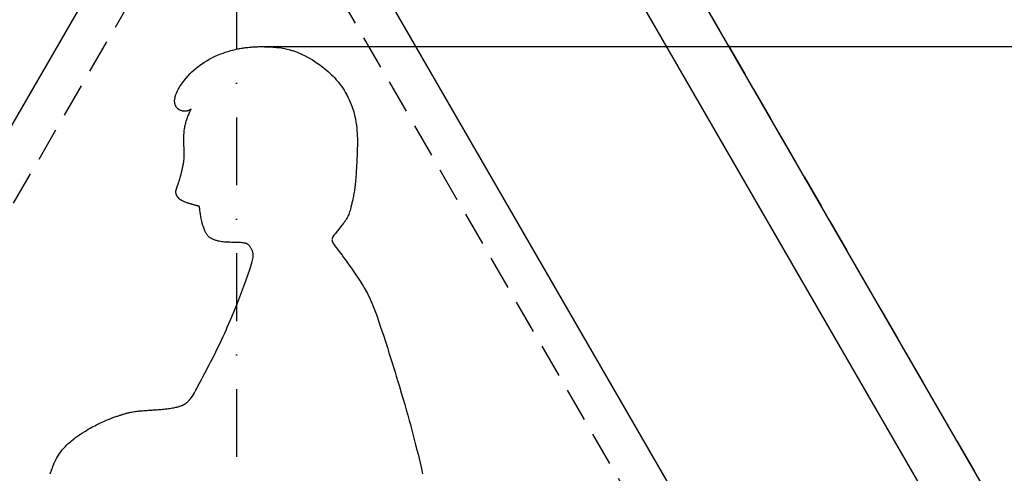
# Model space of a CAD drawing. Header units: millimetres. Extents: x -29 to 951, y -155 to 840.
# Tile 4 of 6: x 341 to 704, y 308 to 475. Entities that reach past the tile are written whole.
import ezdxf

# ---------------------------------------------------------------- set-up
doc = ezdxf.new("R2010")
doc.units = ezdxf.units.MM
doc.header["$LTSCALE"] = 5
doc.linetypes.add('ČERCHOVANÁX2', pattern=[2, 1, -0.5, 0, -0.5])
doc.linetypes.add('ČÁRKOVANÁX2', pattern=[1.5, 1, -0.5])
doc.layers.add('Kóty', color=2, linetype='Continuous')
doc.layers.add('Značka', color=7, linetype='Continuous')
doc.styles.get("Standard").update_dxf_attribs({"font": 'romand.shx', "height": 25})
doc.dimstyles.get("Standard").update_dxf_attribs({"dimtxt": 25, "dimasz": 30, "dimexe": 0.18, "dimexo": 0.0625, "dimgap": 12.5, "dimtad": 1, "dimdec": 0, "dimzin": 0, "dimdsep": 46, "dimtxsty": 'Standard', "dimcen": 0.09, "dimadec": 0, "dimazin": 0, "dimtfac": 1, "dimtdec": 0, "dimtofl": 0, "dimtmove": 0, "dimatfit": 3, "dimfxl": 1, "dimtolj": 1, "dimtzin": 0, "dimarcsym": 0})

# ---------------------------------------------------------------- blocks, each defined once
blk = doc.blocks.new('*D1')
at = {"layer": 'Defpoints', "color": 0, "transparency": 16777216}
for p in [(430.45, 465), (945.72, 465), (671.53, 115)]:
    blk.add_point(p, dxfattribs=at)
at = {"layer": 'Kóty', "color": 0, "lineweight": -2, "transparency": 16777216}
for p, q in [((430.52, 465), (945.9, 465)), ((945.72, 145), (945.72, 435)), ((671.59, 115), (945.9, 115))]:
    blk.add_line(p, q, dxfattribs=at)
at = {"layer": 'Kóty', "color": 0, "transparency": 16777216}
for points in [[(940.72, 435), (950.72, 435), (945.72, 465)], [(940.72, 145), (950.72, 145), (945.72, 115)]]:
    blk.add_solid(points, dxfattribs=at)
at = {"layer": 'Kóty', "color": 0, "transparency": 16777216, "insert": (920.72, 290), "char_height": 25, "attachment_point": 5, "rotation": 90}
blk.add_mtext('\\A1;350', dxfattribs=at)

msp = doc.modelspace()

# ---------------------------------------------------------------- linework, layer by layer
at = {"layer": 'Značka', "color": 6, "linetype": 'ČERCHOVANÁX2', "lineweight": 25, "ltscale": 5}
msp.add_line((420.72, 839.71), (420.72, -30.29), dxfattribs=at)
at = {"layer": 'Značka', "color": 6, "linetype": 'ČÁRKOVANÁX2', "ltscale": 2.5}
for points in [[(870.72, 0.06), (420.72, 779.48), (-29.28, 0.06)], [(169.9, 115), (420.72, 549.42), (671.53, 115)]]:
    msp.add_lwpolyline(points, close=True, dxfattribs=at)
at = {"layer": 'Značka', "color": 5}
msp.add_lwpolyline([(836.08, 60), (455.36, 719.42)], dxfattribs=at)
at = {"layer": 'Značka', "color": 1}
msp.add_lwpolyline([(438.04, 709.42), (818.76, 50), (819.24, 49.07), (819.71, 48.13, -0.055637), (821.02, 44.18, -0.055928), (821.43, 40, -0.069571), (820.79, 34.81, -0.069825), (818.76, 30, -0.069532), (815.6, 25.84, -0.067733), (811.43, 22.68, -0.055923), (807.61, 20.93, -0.061121), (803.53, 20.11, -0.012253), (802.48, 20.04, -0.004086), (801.43, 20)], format="xyb", dxfattribs=at)
msp.add_lwpolyline([(143.92, 100), (420.72, 579.42), (697.51, 100), (143.92, 100)], dxfattribs=at)
at = {"layer": 'Značka', "color": 5}
for points in [[(426.95, 388.14), (426.95, 388.17), (426.94, 388.21), (426.92, 388.47), (426.88, 388.73), (426.83, 388.97), (426.77, 389.22), (426.7, 389.46), (426.62, 389.69), (426.55, 389.88), (426.47, 390.06), (426.36, 390.29), (426.24, 390.52), (426.11, 390.75), (425.97, 390.98), (425.85, 391.16), (425.71, 391.34), (425.57, 391.5), (425.42, 391.66), (425.3, 391.78), (425.17, 391.9), (425, 392.03), (424.82, 392.15), (424.76, 392.2), (424.69, 392.24), (424.63, 392.27), (424.57, 392.31), (424.51, 392.34), (424.45, 392.37), (424.4, 392.39), (424.35, 392.41), (424.3, 392.44), (424.25, 392.46), (424.24, 392.46), (424.23, 392.47), (424.06, 392.5), (423.9, 392.53), (423.55, 392.59), (423.21, 392.63, 0.012271), (422.31, 392.72, 0.008486), (421.41, 392.77, 0.006238), (420.16, 392.81), (418.91, 392.83, -0.005996), (417.64, 392.87, -0.011331), (416.37, 392.95, -0.013765), (415.36, 393.06, -0.018795), (414.37, 393.23, -0.027309), (413.17, 393.55, -0.029487), (412, 394), (411.67, 394.16), (411.35, 394.33), (411.09, 394.5), (410.84, 394.68), (410.6, 394.87), (410.38, 395.08), (410.21, 395.26), (410.05, 395.44), (409.86, 395.68), (409.69, 395.93), (409.55, 396.15), (409.43, 396.37), (409.33, 396.56), (409.24, 396.75), (409.16, 396.95), (409.08, 397.15), (409.02, 397.31), (408.97, 397.47), (408.9, 397.67), (408.84, 397.88), (408.71, 398.2), (408.58, 398.52), (408.48, 398.79), (408.4, 399.06), (408.31, 399.33), (408.23, 399.61), (408.17, 399.83), (408.12, 400.05), (408.05, 400.33), (407.98, 400.61), (407.87, 401.13), (407.76, 401.65), (407.68, 402.09), (407.6, 402.53), (407.53, 402.97), (407.46, 403.41), (407.41, 403.77), (407.37, 404.12), (407.31, 404.56), (407.26, 405), (407.25, 405.13), (407.24, 405.26), (407.22, 405.37), (407.21, 405.47), (407.2, 405.58), (407.19, 405.69), (407.18, 405.77), (407.17, 405.86), (407.16, 405.95), (407.16, 406.04), (407.15, 406.06), (407.15, 406.07), (407.15, 406.08), (407.14, 406.08), (407.13, 406.08), (407.11, 406.08), (407.08, 406.09), (407.05, 406.1), (407, 406.11), (406.96, 406.13), (406.92, 406.14), (406.87, 406.15), (406.84, 406.16), (406.8, 406.17), (406.76, 406.18), (406.72, 406.19), (406.61, 406.22), (406.51, 406.25), (406.42, 406.28), (406.33, 406.3), (406.25, 406.33), (406.16, 406.35), (406.09, 406.37), (406.02, 406.39), (405.93, 406.41), (405.84, 406.43), (405.58, 406.51), (405.32, 406.58), (405.11, 406.64), (404.89, 406.7), (404.68, 406.76), (404.46, 406.82), (404.29, 406.87), (404.12, 406.92), (403.9, 406.99), (403.69, 407.05), (403.37, 407.15), (403.06, 407.25), (402.79, 407.34), (402.53, 407.43), (402.28, 407.52), (402.02, 407.62), (401.81, 407.7), (401.61, 407.79), (401.36, 407.9), (401.11, 408.02), (400.93, 408.11), (400.76, 408.2), (400.61, 408.28), (400.47, 408.36), (400.32, 408.45), (400.18, 408.54), (400.07, 408.61), (399.96, 408.69), (399.83, 408.79), (399.7, 408.9), (399.59, 409), (399.48, 409.1), (399.39, 409.19), (399.3, 409.29), (399.21, 409.38), (399.13, 409.48), (399.07, 409.56), (399.01, 409.64), (398.94, 409.75), (398.88, 409.86), (398.8, 409.99), (398.74, 410.12), (398.69, 410.23), (398.64, 410.35), (398.6, 410.47), (398.57, 410.59), (398.55, 410.69), (398.53, 410.79), (398.51, 410.91), (398.49, 411.04), (398.48, 411.15), (398.47, 411.26), (398.47, 411.36), (398.47, 411.45), (398.47, 411.55), (398.48, 411.64), (398.48, 411.72), (398.49, 411.79), (398.5, 411.88), (398.52, 411.98), (398.55, 412.15), (398.59, 412.31), (398.62, 412.45), (398.66, 412.59), (398.7, 412.73), (398.75, 412.86), (398.79, 412.97), (398.83, 413.08), (398.87, 413.21), (398.92, 413.35), (398.98, 413.5), (399.04, 413.66), (399.08, 413.78), (399.13, 413.91), (399.18, 414.04), (399.22, 414.17), (399.26, 414.27), (399.3, 414.38), (399.34, 414.5), (399.38, 414.63), (399.45, 414.84), (399.52, 415.04), (399.58, 415.21), (399.63, 415.39), (399.68, 415.56), (399.74, 415.73), (399.78, 415.87), (399.82, 416.01), (399.87, 416.18), (399.92, 416.35), (399.98, 416.57), (400.04, 416.78), (400.09, 416.96), (400.14, 417.14), (400.19, 417.32), (400.24, 417.5), (400.27, 417.64), (400.31, 417.78), (400.36, 417.96), (400.4, 418.14), (400.46, 418.36), (400.51, 418.57), (400.55, 418.75), (400.6, 418.92), (400.64, 419.1), (400.68, 419.28), (400.72, 419.42), (400.75, 419.57), (400.79, 419.75), (400.83, 419.92), (400.85, 420.03), (400.87, 420.13), (400.89, 420.22), (400.91, 420.31), (400.93, 420.39), (400.95, 420.48), (400.96, 420.55), (400.98, 420.62), (400.99, 420.7), (401.01, 420.79), (401.04, 420.93), (401.07, 421.07), (401.1, 421.19), (401.12, 421.3), (401.15, 421.42), (401.17, 421.54), (401.19, 421.63), (401.2, 421.72), (401.23, 421.84), (401.25, 421.96), (401.33, 422.48), (401.39, 423.01), (401.44, 423.45), (401.47, 423.9), (401.49, 424.34), (401.5, 424.78), (401.51, 425.14), (401.51, 425.5), (401.51, 425.94), (401.5, 426.39), (401.49, 426.82), (401.48, 427.25), (401.46, 427.6), (401.45, 427.96), (401.43, 428.32), (401.42, 428.67), (401.41, 428.96), (401.4, 429.24), (401.39, 429.6), (401.38, 429.95), (401.37, 430.41), (401.37, 430.86), (401.37, 431.24), (401.38, 431.61), (401.39, 431.99), (401.4, 432.37), (401.42, 432.67), (401.44, 432.97), (401.48, 433.35), (401.51, 433.72), (401.56, 434.13), (401.62, 434.54), (401.67, 434.87), (401.73, 435.21), (401.79, 435.55), (401.86, 435.88), (401.92, 436.15), (401.98, 436.41), (402.06, 436.75), (402.15, 437.08), (402.29, 437.58), (402.45, 438.08), (402.58, 438.49), (402.73, 438.9), (402.88, 439.31), (403.04, 439.72), (403.17, 440.04), (403.31, 440.36), (403.46, 440.7), (403.61, 441.03), (403.64, 441.09), (403.67, 441.15), (403.67, 441.16), (403.68, 441.17), (403.69, 441.2), (403.7, 441.22), (403.73, 441.28), (403.76, 441.34), (403.79, 441.41), (403.83, 441.49), (403.87, 441.57), (403.91, 441.65), (403.94, 441.71), (403.97, 441.77), (404, 441.84), (404.04, 441.91), (404.04, 441.92), (404.05, 441.93), (404.04, 441.93), (404.03, 441.92), (404.01, 441.9), (403.99, 441.89), (403.97, 441.87), (403.94, 441.85), (403.92, 441.83), (403.89, 441.81), (403.87, 441.8), (403.85, 441.79), (403.83, 441.77), (403.8, 441.76), (403.74, 441.71), (403.67, 441.67), (403.62, 441.64), (403.56, 441.61), (403.5, 441.58), (403.45, 441.56), (403.4, 441.54), (403.35, 441.52), (403.3, 441.49), (403.24, 441.47), (403.12, 441.43), (403.01, 441.39), (402.91, 441.36), (402.81, 441.33), (402.72, 441.31), (402.62, 441.29), (402.54, 441.27), (402.46, 441.26), (402.36, 441.25), (402.26, 441.24, -0.00743), (402.01, 441.21, -0.016082), (401.75, 441.2, -0.015792), (401.54, 441.2), (401.33, 441.21), (401.12, 441.24), (400.91, 441.27), (400.74, 441.31), (400.58, 441.35), (400.37, 441.42), (400.18, 441.5), (399.99, 441.57), (399.81, 441.66), (399.66, 441.74), (399.51, 441.83), (399.38, 441.93), (399.24, 442.03), (399.14, 442.12), (399.04, 442.21), (398.92, 442.33), (398.81, 442.45), (398.67, 442.63), (398.55, 442.81), (398.45, 442.97), (398.37, 443.14), (398.29, 443.31), (398.22, 443.48), (398.17, 443.62), (398.13, 443.77), (398.09, 443.95), (398.05, 444.13), (398.01, 444.43), (397.99, 444.73), (397.99, 444.98), (398, 445.23), (398.02, 445.47), (398.05, 445.72), (398.09, 445.92), (398.13, 446.12), (398.18, 446.36), (398.24, 446.6), (398.47, 447.34), (398.74, 448.06), (398.99, 448.65), (399.28, 449.22), (399.6, 449.78), (399.93, 450.33), (400.22, 450.76), (400.51, 451.18), (400.89, 451.7), (401.29, 452.21), (402.08, 453.2), (402.9, 454.16), (403.61, 454.92), (404.36, 455.67), (405.12, 456.38), (405.91, 457.06), (406.55, 457.59), (407.21, 458.09), (408.06, 458.7), (408.93, 459.27), (409.79, 459.82), (410.67, 460.34), (411.42, 460.75), (412.18, 461.14), (412.95, 461.5), (413.74, 461.85), (414.37, 462.11), (415, 462.36), (415.81, 462.65), (416.62, 462.93), (417.6, 463.24, -0.007215), (418.59, 463.53), (419.42, 463.75), (420.25, 463.96, -0.005772), (421.09, 464.14, -0.005811), (421.93, 464.3), (422.6, 464.42, -0.005306), (423.28, 464.53, -0.005665), (424.13, 464.64, -0.003665), (424.98, 464.73, -0.003488), (425.79, 464.82, -0.005367), (426.61, 464.89, -0.004917), (427.3, 464.93, -0.004106), (427.98, 464.96, -0.003556), (428.66, 464.99, -0.00356), (429.35, 465), (429.9, 465), (430.45, 465), (431.13, 464.99), (431.82, 464.97, -0.003444), (432.83, 464.94, -0.005494), (433.84, 464.88, -0.00552), (434.68, 464.82), (435.52, 464.74), (436.36, 464.65), (437.19, 464.53), (437.85, 464.42), (438.51, 464.29), (439.33, 464.11), (440.15, 463.91, -0.010987), (441.51, 463.52, -0.01419), (442.84, 463.06, -0.012249), (443.94, 462.63), (445.02, 462.14), (446.09, 461.62), (447.13, 461.06), (447.96, 460.59), (448.77, 460.09), (449.77, 459.44), (450.76, 458.76), (451.65, 458.13), (452.53, 457.48), (453.24, 456.92), (453.94, 456.35), (454.63, 455.76), (455.3, 455.14), (455.82, 454.64), (456.33, 454.13), (456.95, 453.47), (457.55, 452.79), (458.23, 451.98), (458.89, 451.15), (459.41, 450.43), (459.92, 449.7), (460.4, 448.95), (460.85, 448.19), (461.21, 447.57), (461.54, 446.94), (461.94, 446.15), (462.31, 445.34), (462.67, 444.53), (463.01, 443.72), (463.27, 443.03), (463.51, 442.33), (463.74, 441.64), (463.95, 440.93), (464.11, 440.36), (464.25, 439.79), (464.41, 439.08), (464.56, 438.36), (464.78, 437.18), (464.95, 435.99), (465.07, 435), (465.16, 434.01), (465.23, 433.01), (465.27, 432.01), (465.3, 431.21), (465.31, 430.41), (465.31, 429.4), (465.3, 428.4), (465.28, 427.56), (465.26, 426.71), (465.24, 426.01), (465.22, 425.3), (465.19, 424.6), (465.16, 423.89), (465.13, 423.33), (465.1, 422.77), (465.06, 422.07), (465.02, 421.36), (464.99, 420.69), (464.95, 420.01), (464.91, 419.45), (464.88, 418.88), (464.84, 418.32), (464.8, 417.75), (464.77, 417.3), (464.73, 416.85), (464.69, 416.29), (464.64, 415.72), (464.58, 415.07), (464.52, 414.42), (464.46, 413.88), (464.39, 413.33), (464.32, 412.8), (464.25, 412.26), (464.19, 411.83), (464.12, 411.4), (464.03, 410.86), (463.93, 410.33), (463.84, 409.84), (463.74, 409.35), (463.66, 408.94), (463.57, 408.53), (463.47, 408.13), (463.38, 407.72), (463.3, 407.39), (463.22, 407.07), (463.13, 406.66), (463.03, 406.25), (462.88, 405.65), (462.73, 405.06), (462.59, 404.57), (462.44, 404.08), (462.29, 403.6), (462.11, 403.12), (461.96, 402.75), (461.8, 402.38), (461.57, 401.93), (461.32, 401.49), (461.2, 401.29), (461.08, 401.1), (460.97, 400.94), (460.86, 400.78), (460.75, 400.62), (460.64, 400.46), (460.54, 400.34), (460.45, 400.21), (460.35, 400.08), (460.25, 399.95), (460.23, 399.93), (460.21, 399.9), (459.96, 399.59), (459.71, 399.27), (459.25, 398.7), (458.8, 398.14), (457.94, 397.09), (457.09, 396.02), (456.66, 395.45), (456.28, 394.85), (456.13, 394.54), (456.01, 394.22), (455.97, 394), (455.95, 393.78), (455.96, 393.56), (456, 393.35), (456.07, 393.12), (456.17, 392.9), (456.35, 392.56), (456.56, 392.23), (457.02, 391.59), (457.5, 390.96), (458.61, 389.52), (459.69, 388.05), (460.24, 387.29), (460.79, 386.52), (461.25, 385.88), (461.7, 385.24), (462.16, 384.6), (462.62, 383.96), (462.98, 383.44), (463.34, 382.93), (463.8, 382.28), (464.25, 381.64), (466.11, 378.9, -0.014828), (467.84, 376.08), (468.98, 374.01), (470.01, 371.89), (470.93, 369.79), (471.77, 367.65), (472.44, 365.8), (473.08, 363.94), (473.98, 361.25), (474.87, 358.55), (475.61, 356.29), (476.34, 354.03), (476.95, 352.15), (477.54, 350.26), (478.14, 348.37), (478.72, 346.48), (479.19, 344.97), (479.65, 343.45), (480.22, 341.56), (480.79, 339.66), (481.48, 337.32), (482.17, 334.99), (482.73, 333.04), (483.29, 331.09), (483.84, 329.13), (484.39, 327.18), (484.82, 325.61), (485.24, 324.05), (485.76, 322.09), (486.28, 320.12), (486.77, 318.23), (487.25, 316.33), (487.64, 314.75), (488.03, 313.16), (488.4, 311.57), (488.76, 309.98), (489.04, 308.7), (489.31, 307.42)], [(352.14, 307.46), (352.26, 307.82), (352.39, 308.17), (352.46, 308.37), (352.53, 308.57), (352.59, 308.73), (352.66, 308.89), (352.72, 309.06), (352.78, 309.22), (352.83, 309.35), (352.88, 309.48), (352.94, 309.65), (353, 309.81), (353.08, 310.03), (353.16, 310.25), (353.23, 310.43), (353.3, 310.61), (353.37, 310.79), (353.44, 310.97), (353.49, 311.12), (353.55, 311.26), (353.63, 311.44), (353.7, 311.62), (354.06, 312.4), (354.45, 313.15), (354.81, 313.77), (355.19, 314.38), (355.59, 314.97), (356.01, 315.54), (356.37, 315.99), (356.73, 316.43), (357.2, 316.97), (357.69, 317.49), (358.3, 318.12), (358.94, 318.73), (359.48, 319.21), (360.03, 319.69), (360.6, 320.15), (361.17, 320.59), (361.64, 320.94), (362.11, 321.28), (362.71, 321.7), (363.31, 322.1), (364.08, 322.61), (364.85, 323.1), (365.5, 323.5), (366.16, 323.89), (366.82, 324.26), (367.49, 324.63), (368.02, 324.92), (368.56, 325.21), (369.24, 325.55), (369.93, 325.89), (370.72, 326.27), (371.51, 326.64), (372.17, 326.94), (372.84, 327.23), (373.52, 327.52), (374.19, 327.79), (374.74, 328), (375.28, 328.21), (375.97, 328.46), (376.66, 328.7), (376.96, 328.8), (377.26, 328.9), (377.51, 328.99), (377.77, 329.07), (378.02, 329.15), (378.27, 329.23), (378.48, 329.29), (378.68, 329.36), (378.93, 329.43), (379.19, 329.51), (379.53, 329.61), (379.88, 329.71), (380.17, 329.8), (380.46, 329.88), (380.75, 329.95), (381.04, 330.03), (381.27, 330.09), (381.51, 330.14), (381.8, 330.2), (382.09, 330.26), (382.63, 330.36), (383.16, 330.45), (383.61, 330.52), (384.06, 330.57), (384.51, 330.62), (384.96, 330.66), (385.33, 330.7), (385.69, 330.73), (386.14, 330.76), (386.59, 330.79), (387.17, 330.83), (387.74, 330.87), (388.22, 330.9), (388.7, 330.93), (389.18, 330.97), (389.66, 331), (390.05, 331.02), (390.43, 331.05), (390.91, 331.08), (391.39, 331.12), (391.97, 331.16), (392.55, 331.21), (393.04, 331.25), (393.53, 331.3), (394.01, 331.35), (394.5, 331.4), (394.89, 331.44), (395.28, 331.49), (395.76, 331.55), (396.25, 331.62), (396.75, 331.69), (397.25, 331.77), (397.66, 331.85), (398.08, 331.93), (398.49, 332.02), (398.9, 332.12), (399.23, 332.2), (399.55, 332.3), (399.95, 332.43), (400.35, 332.56), (400.51, 332.62), (400.66, 332.68), (400.79, 332.73), (400.92, 332.78), (401.04, 332.84), (401.17, 332.89), (401.26, 332.94), (401.36, 332.99), (401.48, 333.05), (401.6, 333.12), (401.72, 333.19), (401.84, 333.27), (401.94, 333.33), (402.03, 333.4), (402.13, 333.47), (402.22, 333.54), (402.29, 333.6), (402.37, 333.66), (402.44, 333.72), (402.52, 333.78), (402.53, 333.8), (402.55, 333.81), (402.62, 333.88), (402.7, 333.94), (402.85, 334.08), (403, 334.23), (403.36, 334.6), (403.7, 334.99), (404.12, 335.54), (404.52, 336.11), (404.89, 336.7), (405.25, 337.3), (405.52, 337.79), (405.79, 338.29), (406.12, 338.92), (406.44, 339.55), (407.16, 340.93), (407.88, 342.31), (408.48, 343.44), (409.08, 344.58), (409.68, 345.71), (410.27, 346.83), (410.75, 347.73), (411.22, 348.64), (411.8, 349.77), (412.38, 350.91), (413.17, 352.48), (413.95, 354.06), (414.58, 355.39), (415.21, 356.72), (415.83, 358.06), (416.44, 359.4), (416.92, 360.48), (417.39, 361.56), (417.98, 362.91), (418.56, 364.26), (419.53, 366.6), (420.48, 368.94), (421.62, 371.82), (422.74, 374.7), (423.88, 377.72), (424.95, 380.74), (425.77, 383.23), (426.54, 385.75), (426.81, 386.79, 0.048363), (426.94, 387.83), (426.95, 387.98), (426.95, 388.14)]]:
    msp.add_lwpolyline(points, format="xyb", dxfattribs=at)

# ---------------------------------------------------------------- dimensions: what is measured, and where the dimension line sits
at = {"layer": 'Kóty'}
dim = msp.add_linear_dim(base=(945.72, 465), p1=(671.53, 115), p2=(430.45, 465), angle=90, dimstyle='Standard', dxfattribs=at)
dim.commit()
dim.dimension.update_dxf_attribs({"geometry": '*D1', "text_midpoint": (920.72, 290)})

doc.saveas('drawing.dxf')
